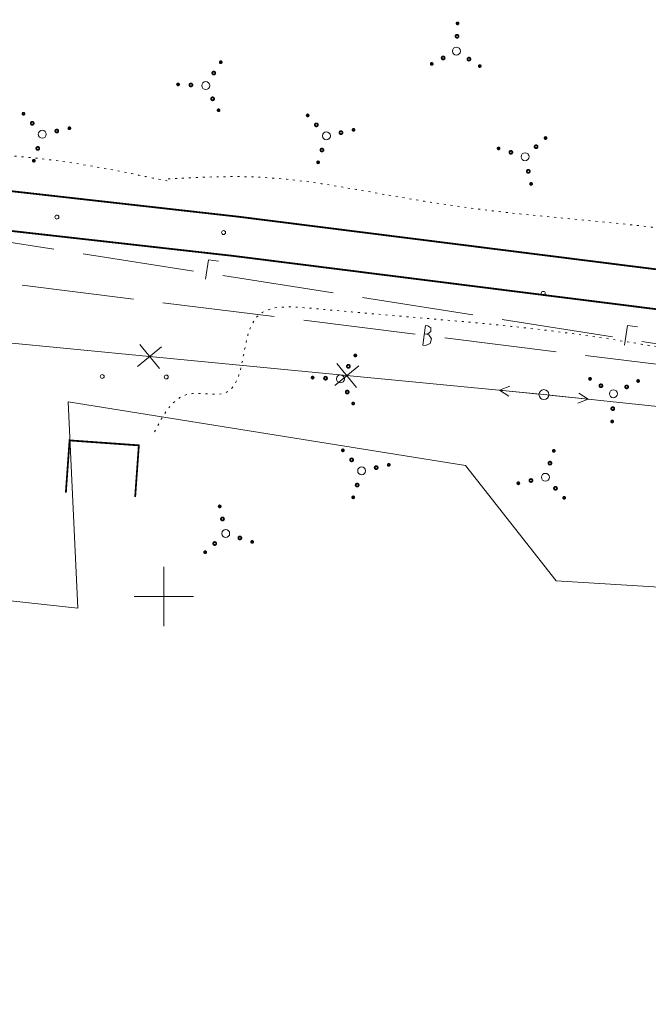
# Model space of a CAD drawing. Header units: millimetres. Extents: x 0 to 1188, y 0 to 841.
# Tile 66 of 76: x 773 to 837, y 681 to 780. Entities that reach past the tile are written whole.
import ezdxf

# ---------------------------------------------------------------- set-up
doc = ezdxf.new("R2010")
doc.units = ezdxf.units.MM
for name, pattern in [('K5LT32789', [0]), ('K5LT32797', [0]), ('K5LT32813', [0]), ('K5LT32814', [0]), ('K5LT32815', [3.5, 2.5, -1]), ('K5LT32817', [0.7, 0.2, -0.5]), ('K5LT32819', [0]), ('K5LT32824', [0]), ('K5LT32827', [0])]:
    doc.linetypes.add(name, pattern=pattern)
doc.layers.add('Системный слой', color=7, linetype='Continuous')

# ---------------------------------------------------------------- blocks, each defined once
blk = doc.blocks.new('U561')
at = {"layer": 'Системный слой', "color": 7, "linetype": 'K5LT32813', "lineweight": 18}
for p, q in [((766.474, 748.349), (786.352, 746.434)), ((785.361, 747.636), (787.343, 745.231)), ((785.149, 745.443), (787.554, 747.425)), ((786.352, 746.434), (826.107, 742.603)), ((805.238, 745.721), (807.22, 743.316)), ((805.027, 743.527), (807.432, 745.51)), ((826.107, 742.603), (842.37, 740.899))]:
    blk.add_line(p, q, dxfattribs=at)
blk = doc.blocks.new('U571')
at = {"layer": 'Системный слой', "color": 5, "linetype": 'K5LT32819', "lineweight": 18, "true_color": 0x0000ff}
for p, q in [((773.502, 753.638), (784.727, 752.238)), ((787.704, 751.867), (798.929, 750.467)), ((801.905, 750.096), (813.13, 748.696)), ((814.037, 748.582), (814.161, 749.575)), ((814.405, 749.544), (814.161, 749.575)), ((814.037, 748.582), (813.913, 747.59)), ((814.282, 748.711), (814.057, 748.739)), ((814.414, 748.72), (814.282, 748.711)), ((814.499, 748.637), (814.282, 748.711)), ((814.405, 749.544), (814.696, 749.319)), ((814.7, 748.951), (814.414, 748.72)), ((814.782, 748.219), (814.499, 748.637)), ((814.696, 749.319), (814.7, 748.951)), ((814.158, 747.56), (813.913, 747.59)), ((814.158, 747.56), (814.63, 747.738)), ((814.63, 747.738), (814.782, 748.219)), ((816.107, 748.324), (827.332, 746.924)), ((830.309, 746.553), (841.533, 745.153))]:
    blk.add_line(p, q, dxfattribs=at)
blk = doc.blocks.new('U573')
at = {"layer": 'Системный слой', "color": 11, "linetype": 'K5LT32824', "lineweight": 18, "true_color": 0xff8040}
for p, q in [((765.578, 759.015), (776.696, 757.27)), ((779.66, 756.805), (790.779, 755.06)), ((791.987, 754.23), (792.297, 756.205)), ((792.297, 756.205), (793.285, 756.05)), ((793.742, 754.595), (804.861, 752.851)), ((807.824, 752.386), (818.943, 750.641)), ((821.907, 750.176), (833.025, 748.431)), ((834.234, 747.601), (834.544, 749.577)), ((834.544, 749.577), (835.532, 749.422)), ((835.989, 747.966), (847.107, 746.222))]:
    blk.add_line(p, q, dxfattribs=at)
blk = doc.blocks.new('U849')
at = {"layer": 'Системный слой', "color": 7, "linetype": 'K5LT32797', "lineweight": 18}
blk.add_circle((826.107, 742.603), 0.5, dxfattribs=at)
blk = doc.blocks.new('U850')
at = {"layer": 'Системный слой', "color": 7, "linetype": 'K5LT32797', "lineweight": 18}
for p, q in [((830.582, 742.134), (829.64, 742.736)), ((826.604, 742.551), (830.582, 742.134)), ((830.582, 742.134), (829.536, 741.741))]:
    blk.add_line(p, q, dxfattribs=at)
blk = doc.blocks.new('U851')
at = {"layer": 'Системный слой', "color": 7, "linetype": 'K5LT32797', "lineweight": 18}
for p, q in [((821.628, 743.035), (822.671, 743.437)), ((825.609, 742.651), (821.628, 743.035)), ((821.628, 743.035), (822.575, 742.441))]:
    blk.add_line(p, q, dxfattribs=at)
blk = doc.blocks.new('U934')
at = {"layer": 'Системный слой', "color": 7, "linetype": 'K5LT32789', "const_width": 0.18}
for points in [[(773.571, 770.851, 1), (773.719, 770.986, 1)], [(774.412, 769.858, 1), (774.633, 770.061, 1)], [(776.889, 769.075, 1), (777.11, 769.277, 1)], [(778.195, 769.388, 1), (778.343, 769.523, 1)], [(774.971, 767.321, 1), (775.193, 767.524, 1)], [(774.616, 766.116, 1), (774.764, 766.251, 1)]]:
    blk.add_lwpolyline(points, format="xyb", close=True, dxfattribs=at)
at = {"layer": 'Системный слой', "color": 7, "linetype": 'K5LT32797', "lineweight": 18}
blk.add_circle((775.535, 768.853), 0.4, dxfattribs=at)
blk = doc.blocks.new('U1172')
at = {"layer": 'Системный слой', "color": 7, "linetype": 'K5LT32789', "const_width": 0.18}
for points in [[(793.49, 731.258, 1), (793.355, 731.405, 1)], [(793.804, 729.951, 1), (793.601, 730.173, 1)], [(793.02, 727.474, 1), (792.818, 727.696, 1)], [(795.557, 728.034, 1), (795.355, 728.256, 1)], [(796.763, 727.679, 1), (796.628, 727.827, 1)], [(792.027, 726.634, 1), (791.892, 726.782, 1)]]:
    blk.add_lwpolyline(points, format="xyb", close=True, dxfattribs=at)
at = {"layer": 'Системный слой', "color": 7, "linetype": 'K5LT32797', "lineweight": 18}
blk.add_circle((794.026, 728.597), 0.4, dxfattribs=at)
blk = doc.blocks.new('U1173')
at = {"layer": 'Системный слой', "color": 7, "linetype": 'K5LT32789', "const_width": 0.18}
for points in [[(807.09, 746.448, 1), (807.099, 746.647, 1)], [(806.389, 745.302, 1), (806.402, 745.602, 1)], [(802.786, 744.212, 1), (802.795, 744.412, 1)], [(804.083, 744.105, 1), (804.096, 744.404, 1)], [(806.273, 742.706, 1), (806.286, 743.006, 1)], [(806.874, 741.603, 1), (806.883, 741.802, 1)]]:
    blk.add_lwpolyline(points, format="xyb", close=True, dxfattribs=at)
at = {"layer": 'Системный слой', "color": 7, "linetype": 'K5LT32797', "lineweight": 18}
blk.add_circle((805.588, 744.187), 0.4, dxfattribs=at)
blk = doc.blocks.new('U1174')
at = {"layer": 'Системный слой', "color": 7, "linetype": 'K5LT32789', "const_width": 0.18}
for points in [[(805.769, 736.911, 1), (805.917, 737.046, 1)], [(806.609, 735.918, 1), (806.831, 736.121, 1)], [(810.393, 735.448, 1), (810.54, 735.583, 1)], [(809.087, 735.135, 1), (809.308, 735.337, 1)], [(807.169, 733.381, 1), (807.391, 733.584, 1)], [(806.814, 732.175, 1), (806.962, 732.31, 1)]]:
    blk.add_lwpolyline(points, format="xyb", close=True, dxfattribs=at)
at = {"layer": 'Системный слой', "color": 7, "linetype": 'K5LT32797', "lineweight": 18}
blk.add_circle((807.732, 734.913), 0.4, dxfattribs=at)
blk = doc.blocks.new('U1178')
at = {"layer": 'Системный слой', "color": 7, "linetype": 'K5LT32789', "const_width": 0.18}
for points in [[(827.179, 736.998, 1), (827.031, 736.863, 1)], [(826.824, 735.792, 1), (826.602, 735.59, 1)], [(823.6, 733.725, 1), (823.452, 733.59, 1)], [(824.906, 734.039, 1), (824.685, 733.836, 1)], [(827.383, 733.255, 1), (827.162, 733.052, 1)], [(828.224, 732.262, 1), (828.076, 732.127, 1)]]:
    blk.add_lwpolyline(points, format="xyb", close=True, dxfattribs=at)
at = {"layer": 'Системный слой', "color": 7, "linetype": 'K5LT32797', "lineweight": 18}
blk.add_circle((826.26, 734.261), 0.4, dxfattribs=at)
blk = doc.blocks.new('U1179')
at = {"layer": 'Системный слой', "color": 7, "linetype": 'K5LT32789', "const_width": 0.18}
for points in [[(830.856, 744.185, 1), (830.656, 744.194, 1)], [(832.002, 743.484, 1), (831.702, 743.497, 1)], [(834.597, 743.368, 1), (834.298, 743.381, 1)], [(835.701, 743.969, 1), (835.501, 743.978, 1)], [(833.199, 741.178, 1), (832.9, 741.191, 1)], [(833.091, 739.881, 1), (832.892, 739.89, 1)]]:
    blk.add_lwpolyline(points, format="xyb", close=True, dxfattribs=at)
at = {"layer": 'Системный слой', "color": 7, "linetype": 'K5LT32797', "lineweight": 18}
blk.add_circle((833.116, 742.683), 0.4, dxfattribs=at)
blk = doc.blocks.new('U1181')
at = {"layer": 'Системный слой', "color": 7, "linetype": 'K5LT32789', "const_width": 0.18}
for points in [[(793.523, 776.016, 1), (793.532, 776.215, 1)], [(792.821, 774.87, 1), (792.834, 775.17, 1)], [(789.219, 773.78, 1), (789.228, 773.98, 1)], [(790.515, 773.672, 1), (790.529, 773.972, 1)], [(792.705, 772.274, 1), (792.718, 772.574, 1)], [(793.306, 771.171, 1), (793.315, 771.37, 1)]]:
    blk.add_lwpolyline(points, format="xyb", close=True, dxfattribs=at)
at = {"layer": 'Системный слой', "color": 7, "linetype": 'K5LT32797', "lineweight": 18}
blk.add_circle((792.02, 773.755), 0.4, dxfattribs=at)
blk = doc.blocks.new('U1182')
at = {"layer": 'Системный слой', "color": 7, "linetype": 'K5LT32789', "const_width": 0.18}
for points in [[(802.217, 770.689, 1), (802.365, 770.824, 1)], [(803.058, 769.696, 1), (803.279, 769.898, 1)], [(806.841, 769.226, 1), (806.989, 769.361, 1)], [(805.535, 768.912, 1), (805.756, 769.115, 1)], [(803.618, 767.159, 1), (803.839, 767.361, 1)], [(803.263, 765.953, 1), (803.41, 766.088, 1)]]:
    blk.add_lwpolyline(points, format="xyb", close=True, dxfattribs=at)
at = {"layer": 'Системный слой', "color": 7, "linetype": 'K5LT32797', "lineweight": 18}
blk.add_circle((804.181, 768.69), 0.4, dxfattribs=at)
blk = doc.blocks.new('U1183')
at = {"layer": 'Системный слой', "color": 7, "linetype": 'K5LT32789', "const_width": 0.18}
for points in [[(817.305, 780.035, 1), (817.505, 780.026, 1)], [(817.198, 778.738, 1), (817.497, 778.725, 1)], [(815.799, 776.548, 1), (816.099, 776.535, 1)], [(818.395, 776.433, 1), (818.695, 776.419, 1)], [(814.696, 775.947, 1), (814.896, 775.938, 1)], [(819.541, 775.731, 1), (819.74, 775.722, 1)]]:
    blk.add_lwpolyline(points, format="xyb", close=True, dxfattribs=at)
at = {"layer": 'Системный слой', "color": 7, "linetype": 'K5LT32797', "lineweight": 18}
blk.add_circle((817.281, 777.233), 0.4, dxfattribs=at)
blk = doc.blocks.new('U1184')
at = {"layer": 'Системный слой', "color": 7, "linetype": 'K5LT32789', "const_width": 0.18}
for points in [[(826.207, 768.544, 1), (826.342, 768.396, 1)], [(821.471, 767.498, 1), (821.606, 767.351, 1)], [(825.214, 767.703, 1), (825.416, 767.482, 1)], [(822.677, 767.143, 1), (822.879, 766.922, 1)], [(824.43, 765.226, 1), (824.633, 765.005, 1)], [(824.744, 763.92, 1), (824.879, 763.772, 1)]]:
    blk.add_lwpolyline(points, format="xyb", close=True, dxfattribs=at)
at = {"layer": 'Системный слой', "color": 7, "linetype": 'K5LT32797', "lineweight": 18}
blk.add_circle((824.208, 766.58), 0.4, dxfattribs=at)

msp = doc.modelspace()

# ---------------------------------------------------------------- linework, layer by layer
at = {"layer": 'Системный слой', "color": 5, "linetype": 'K5LT32827', "lineweight": 18, "true_color": 0x0000ff}
for p, q in [((779.111147, 721.081833), (778.15088, 741.882791)), ((778.15088, 741.882791), (818.214354, 735.448878)), ((818.214354, 735.448878), (827.344241, 723.808776)), ((827.344241, 723.808776), (999.719149, 713.36985)), ((772.329179, 721.808544), (779.111147, 721.081833))]:
    msp.add_line(p, q, dxfattribs=at)
at = {"layer": 'Системный слой', "color": 3, "linetype": 'K5LT32814', "lineweight": 18, "true_color": 0x00ff00}
for p, q in [((787.792848, 725.244341), (787.793395, 719.244341)), ((790.793121, 722.244614), (784.793121, 722.244067))]:
    msp.add_line(p, q, dxfattribs=at)
at = {"layer": 'Системный слой', "color": 7, "linetype": 'K5LT32789', "const_width": 0.18}
for points in [[(711.080108, 766.025774), (735.183549, 767.300309), (777.266154, 762.567205), (795.298183, 760.539111), (842.458287, 754.599705), (859.539928, 751.944159)], [(778.289362, 737.98088), (785.271627, 737.48292), (784.900316, 732.276489), (785.271627, 737.48292), (778.289362, 737.98088), (777.913238, 732.706981)]]:
    msp.add_lwpolyline(points, dxfattribs=at)
at = {"layer": 'Системный слой', "color": 7, "linetype": 'K5LT32815', "const_width": 0.18}
msp.add_lwpolyline([(713.555216, 762.227341), (734.639874, 763.350151), (776.722479, 758.617047), (794.754508, 756.588953), (841.914612, 750.649547), (858.996254, 747.994001)], dxfattribs=at)
at = {"layer": 'Системный слой', "color": 7, "linetype": 'K5LT32797', "lineweight": 18}
for centre in [(777.006059, 760.501998), (793.811731, 758.944751), (826.042266, 752.808257), (781.579606, 744.426256), (788.033364, 744.376143)]:
    msp.add_circle(centre, 0.2, dxfattribs=at)
at = {"layer": 'Системный слой', "color": 7, "linetype": 'K5LT32817', "lineweight": 18}
for points, knots in [([(788.137823, 764.140439), (784.281743, 764.942129), (777.607763, 766.329667), (766.962688, 767.120477), (756.673231, 766.092888), (746.736678, 769.288429), (736.42392, 769.079352), (724.384471, 767.811809), (713.656719, 773.527607), (701.33348, 775.73396), (695.035617, 784.279156), (696.385349, 793.779631), (707.736487, 798.84791), (716.931876, 799.799027), (722.974705, 800.424062)], [0, 0, 0, 0, 5.900584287, 10.212541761, 15.983048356, 21.207203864, 25.566163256, 31.414153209, 38.950464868, 43.140760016, 50.075411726, 51.919744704, 56.826434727, 66.231579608, 66.231579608, 66.231579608, 66.231579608]), ([(871.184054, 764.493236), (869.866587, 763.780634), (866.980386, 762.219523), (861.638263, 758.71654), (851.363956, 757.162744), (837.794102, 759.714579), (823.692185, 760.628107), (810.23916, 762.628226), (799.081603, 764.927067), (791.146094, 764.504967), (787.929719, 764.333883)], [0, 0, 0, 0, 2.248912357, 4.92673764, 9.502571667, 17.315800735, 25.583326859, 30.66738116, 37.732644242, 42.548045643, 42.548045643, 42.548045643, 42.548045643]), ([(786.856642, 738.852421), (787.742637, 740.56467), (789.284178, 743.543814), (796.491137, 741.333278), (794.983761, 752.025966), (805.565117, 751.020145), (814.849041, 750.243832), (827.482331, 749.109825), (839.11691, 747.160831), (854.074039, 744.608221), (870.213063, 744.360919), (877.006741, 733.232333), (879.539856, 727.198251), (879.183707, 721.869773), (878.632007, 719.10662), (878.446887, 718.179458)], [0, 0, 0, 0, 2.531493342, 4.404546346, 8.581172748, 11.377392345, 17.420877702, 23.939848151, 29.952326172, 35.10095161, 47.223293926, 50.473089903, 54.064097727, 56.878071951, 58.299108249, 58.299108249, 58.299108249, 58.299108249])]:
    msp.add_open_spline(points, degree=3, knots=knots, dxfattribs=at)

# ---------------------------------------------------------------- block references
at = {"layer": 'Системный слой'}
for name in ['U1183', 'U1181', 'U934', 'U1182', 'U573', 'U1184', 'U571', 'U561', 'U1173', 'U1179', 'U851', 'U849', 'U850', 'U1174', 'U1178', 'U1172']:
    msp.add_blockref(name, (0, 0), dxfattribs=at)

doc.saveas('drawing.dxf')
